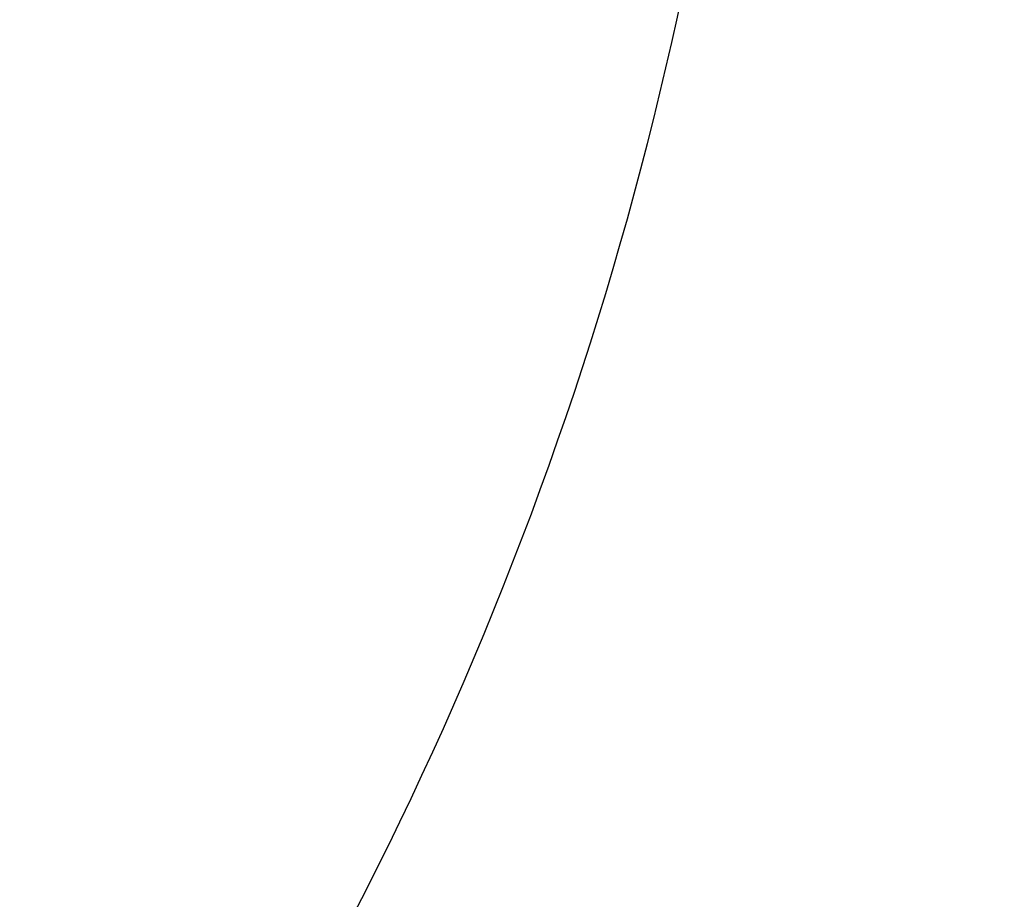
# Paper-space layout '_Isométrica' of a CAD drawing. Header units: millimetres. Extents: x -968 to 537, y -965 to 176.
# Tile 95 of 171: x -614.37 to -612.6, y -524.14 to -522.56. Entities that reach past the tile are written whole.
import ezdxf

# ---------------------------------------------------------------- set-up
doc = ezdxf.new("R2010")
doc.units = ezdxf.units.MM

psp = doc.layouts.new('_Isométrica')

# ---------------------------------------------------------------- linework, layer by layer
at = {"color": 7, "linetype": 'Continuous', "lineweight": 25}
psp.add_arc((-619.582, -521.1601), 6.5458, 302.94158, 355.09695, dxfattribs=at)
psp.add_open_spline([(-773.0094, -522.9173), (-772.4502, -524.3615), (-770.8327, -528.539), (-768.0075, -535.4325), (-764.4753, -543.5782), (-760.755, -551.6789), (-756.8547, -559.725), (-752.7782, -567.7067), (-748.5309, -575.6145), (-744.1178, -583.4389), (-739.5442, -591.1704), (-734.8157, -598.7997), (-729.9379, -606.3175), (-724.9168, -613.7147), (-719.7582, -620.9823), (-714.4683, -628.1116), (-709.0534, -635.0938), (-703.5197, -641.9204), (-697.8739, -648.5831), (-692.1224, -655.0737), (-686.272, -661.3842), (-680.3295, -667.5069), (-674.3017, -673.434), (-668.1956, -679.1583), (-662.0181, -684.6724), (-655.7765, -689.9695), (-649.4777, -695.0426), (-643.1291, -699.8853), (-636.7378, -704.4912), (-630.3113, -708.8541), (-623.8569, -712.968), (-617.382, -716.8273), (-610.8943, -720.4264), (-604.4015, -723.7601), (-597.9114, -726.8232), (-591.4321, -729.611), (-584.9718, -732.1189), (-578.5388, -734.3427), (-572.1418, -736.2787), (-565.7894, -737.9234), (-559.4906, -739.2741), (-553.2545, -740.3282), (-547.0902, -741.0842), (-541.007, -741.5408), (-535.0142, -741.6978), (-529.1206, -741.5556), (-523.3351, -741.1153), (-517.6662, -740.3784), (-512.1211, -739.3484), (-506.7089, -738.0248), (-501.4301, -736.4227), (-496.3138, -734.5025), (-492.9278, -733.107), (-491.2918, -732.2751), (-491.2661, -732.262)], degree=3, knots=[0, 0, 0, 0, 0.010481, 0.030317, 0.05015, 0.06998, 0.089808, 0.109633, 0.129458, 0.149282, 0.169105, 0.18893, 0.208755, 0.228581, 0.24841, 0.268242, 0.288076, 0.307915, 0.327759, 0.347607, 0.367461, 0.387322, 0.407189, 0.427063, 0.446945, 0.466835, 0.486732, 0.506639, 0.526553, 0.546475, 0.566404, 0.58634, 0.606282, 0.626227, 0.646173, 0.666118, 0.686056, 0.705984, 0.725897, 0.745789, 0.765652, 0.785481, 0.805267, 0.825002, 0.844681, 0.864296, 0.883842, 0.903317, 0.92272, 0.942052, 0.96132, 0.98053, 0.999693, 1, 1, 1, 1], dxfattribs=at)

doc.saveas('drawing.dxf')
